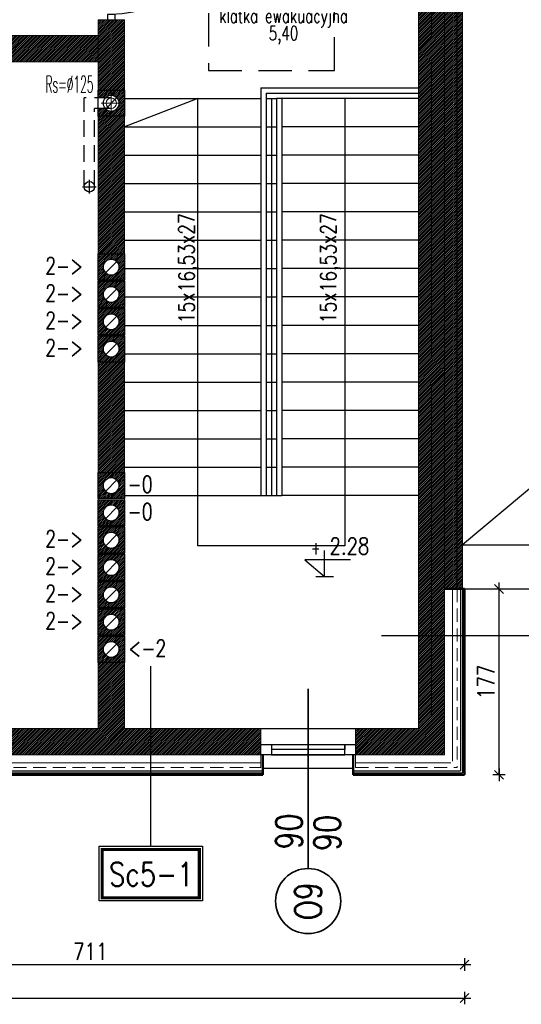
# Model space of a CAD drawing. Header units: inches. Extents: x 27484 to 71626, y -45113 to 39.
# Tile 178 of 256: x 35728 to 36206, y -26283 to -25346. Entities that reach past the tile are written whole.
import ezdxf
from ezdxf.enums import TextEntityAlignment as Align

# ---------------------------------------------------------------- set-up
doc = ezdxf.new("R2010")
doc.units = ezdxf.units.IN
doc.header["$LTSCALE"] = 50
doc.header["$MEASUREMENT"] = 0
for name, pattern in [('DASHED', [0.75, 0.5, -0.25]), ('DASHED2', [9.525, 6.35, -3.175]), ('KRE-PUN1', [2, 1, -0.5, 0, -0.5])]:
    doc.linetypes.add(name, pattern=pattern)
for name, color, linetype in [('0-KOTEW-POZ', 7, 'Continuous'), ('B-IKS', 4, 'Continuous'), ('B-IKS-OPIS', 4, 'Continuous'), ('B-IKS-OS', 4, 'KRE-PUN1'), ('B-IWE', 2, 'Continuous'), ('B-IWE-KAN', 7, 'Continuous'), ('dach-rynny', 3, 'Continuous'), ('KOTEW-POZ-OPIS', 2, 'Continuous'), ('KOTEW-POZ-OPIS1', 7, 'Continuous'), ('R-DIM', 6, 'Continuous'), ('R-MET-IWE', 2, 'Continuous'), ('R-MET-OKN-OPIS', 7, 'Continuous'), ('R-MET-OKN-OPIS-SYM', 2, 'Continuous'), ('R-MET-POM-OPIS', 7, 'Continuous'), ('R-MET-POM-OPIS-NR', 2, 'Continuous'), ('R-MET-POM-OPIS-POM', 7, 'Continuous'), ('R-MET-POZ', 7, 'Continuous'), ('R-MET-POZ-OPIS', 2, 'Continuous'), ('rz_wentylacja', 10, 'Continuous'), ('S-DRZ-', 7, 'Continuous'), ('S-DRZ-O', 7, 'Continuous'), ('S-DRZ-SKRZYD', 5, 'Continuous'), ('S-DRZ-WEGAR', 7, 'Continuous')]:
    doc.layers.add(name, color=color, linetype=linetype)
for name, color, linetype, lineweight in [('0-OPISY', 165, 'Continuous', 18), ('A-obwiednia proj.', 4, 'Continuous', 50), ('A-okna projektowane', 4, 'Continuous', 30), ('A-proj. styropian', 2, 'BATTING', 9), ('A-PRZERYW', 7, 'DASHED2', 18), ('A-rozbiórka', 8, 'DASHED', 15), ('A-SCIANY', 5, 'Continuous', 18), ('A-WID', 1, 'Continuous', 9), ('A-ść. istn.', 8, 'Continuous', 0), ('B-IWE-KS', 7, 'Continuous', 20), ('mat', 7, 'Continuous', 9), ('pr_opis', 2, 'Continuous', 25), ('R-MET-DRZ', 7, 'Continuous', 15), ('R-MET-OKN', 7, 'Continuous', 35)]:
    doc.layers.add(name, color=color, linetype=linetype, lineweight=lineweight)
doc.styles.add('MET_OKN', font='SIMPLEX.SHX')
doc.styles.add('MET_POM', font='simplex.shx')
doc.styles.add('MET_POZ', font='SIMPLEX')
doc.styles.add('MM_050', font='romans.shx', dxfattribs={"width": 0.8, "height": 16})
doc.styles.add('ROMANS', font='simplex.shx', dxfattribs={"width": 0.8, "height": 15})
doc.styles.get("Standard").update_dxf_attribs({"font": 'romans.shx'})
doc.styles.add('TOM', font='simplex.shx', dxfattribs={"width": 0.8, "height": 50})
doc.linetypes.add('BATTING', pattern='A,0.0001,-0.1,[134,ltypeshp.shx,S=0.1,R=0,X=-0.1,Y=0],-0.2,[134,ltypeshp.shx,S=0.1,R=180,X=0.1,Y=0],-0.1', length=0.4001)
doc.dimstyles.new('AM100', dxfattribs={"dimtxt": 0.18, "dimasz": 1, "dimexe": 0, "dimexo": 0, "dimgap": 0, "dimtad": 0, "dimdec": 4, "dimdsep": 46, "dimtxsty": 'MM_050', "dimblk1": 'W1', "dimblk2": 'W1', "dimsah": 1, "dimcen": 4, "dimse1": 1, "dimse2": 1, "dimclrd": 256, "dimclre": 256, "dimclrt": 2, "dimadec": 5, "dimazin": 0, "dimtfac": 0.444444, "dimtdec": 4, "dimtix": 1, "dimtmove": 2, "dimatfit": 3, "dimldrblk": 'W1', "dimfxl": 1, "dimtvp": 0.777778, "dimtolj": 1, "dimarcsym": 0})
pattern_1 = [(45, (31560.1443, -34930.5661), (-0.88388348, 0.88388348), [])]

# ---------------------------------------------------------------- blocks, each defined once
blk = doc.blocks.new('IKS00010')
at = {"layer": 'B-IKS'}
blk.add_circle((0, 0), 5, dxfattribs=at)
at = {"layer": 'B-IKS-OS'}
for p, q in [((-6.53, 0), (6.53, 0)), ((0, -6.53), (0, 6.53))]:
    blk.add_line(p, q, dxfattribs=at)
at = {"layer": 'B-IKS-OPIS', "width": 0.75}
blk.add_attdef('DIA', (3.95, 3.95), '', height=9, dxfattribs=at)
blk = doc.blocks.new('MPOM0239')
at = {"layer": 'R-MET-POM-OPIS', "style": 'MET_POM', "width": 0.7}
for tag, p in [('POS', (0, -0.225)), ('ARE', (0, -0.49))]:
    blk.add_attdef(tag, text='', height=0.2, dxfattribs=at).set_placement(p, align=Align.CENTER)
at = {"layer": 'R-MET-POM-OPIS', "style": 'MET_POM', "width": 0.7, "flags": 1}
blk.add_attdef('UNI', (0.246, -0.49), '', height=0.2, dxfattribs=at)
at = {"layer": 'R-MET-POM-OPIS-NR', "style": 'MET_POM', "width": 0.8}
blk.add_attdef('NR', text='', height=0.2, dxfattribs=at).set_placement((-0.003, 0.269), align=Align.CENTER)
at = {"layer": 'R-MET-POM-OPIS-POM', "style": 'MET_POM', "width": 0.7}
blk.add_attdef('POM', text='', height=0.2, dxfattribs=at).set_placement((0, 0.022), align=Align.CENTER)
blk = doc.blocks.new('IWE-KS')
at = {"layer": 'B-IWE-KS'}
for p, q in [((0, -9.75), (0, 9.75)), ((9.75, 0), (-9.75, 0))]:
    blk.add_line(p, q, dxfattribs=at)
blk.add_circle((0, 0), 5, dxfattribs=at)
at = {"layer": 'R-MET-IWE', "oblique": -180, "text_generation_flag": 6, "width": 0.464286}
blk.add_attdef('NR', text='', height=14.07, rotation=180, dxfattribs=at).set_placement((19.95, -0.12), align=Align.MIDDLE)
blk = doc.blocks.new('IWE0W')
at = {"layer": 'B-IWE-KAN'}
blk.add_lwpolyline([(0.854, 0.854, -1), (0.146, 0.146), (0.854, 0.854, 1), (0.146, 0.146)], format="xyb", dxfattribs=at)
blk = doc.blocks.new('IWE0W011')
at = {"layer": 'B-IWE'}
blk.add_lwpolyline([(0, 0), (25, 0), (25, 25), (0, 25), (0, 0)], dxfattribs=at)
at = {"xscale": 15, "yscale": 15, "zscale": 15}
blk.add_blockref('IWE0W', (5, 5), dxfattribs=at)
at = {"layer": 'R-MET-IWE', "width": 0.75}
blk.add_attdef('NR', text='', height=9.5, dxfattribs=at).set_placement((12.5, 37), align=Align.MIDDLE)
blk = doc.blocks.new('MET-OK')
at = {"layer": 'R-MET-OKN'}
blk.add_lwpolyline([(0, -42.9), (0, 42.9, 0.581818)], format="xyb", dxfattribs=at)
blk.add_circle((0, 66.1), 23.2, dxfattribs=at)
at = {"layer": 'R-MET-OKN-OPIS', "style": 'MET_OKN', "width": 0.8}
for tag, p in [('SO', (-4.22, 40.66)), ('HO', (22.97, 40.66))]:
    blk.add_attdef(tag, text='', height=18.75, rotation=90, dxfattribs=at).set_placement(p, align=Align.RIGHT)
at = {"layer": 'R-MET-OKN-OPIS-SYM', "style": 'MET_OKN', "width": 0.8}
blk.add_attdef('SYM', text='', height=18.75, rotation=90, dxfattribs=at).set_placement((9.38, 66.1), align=Align.CENTER)
blk = doc.blocks.new('M-POZ10')
at = {"layer": '0-KOTEW-POZ'}
blk.add_line((-0.133, 0), (0.133, 0), dxfattribs=at)
blk.add_lwpolyline([(0.392, 0.253), (-0.3, 0.253), (0, 0), (0, 0.393)], dxfattribs=at)
at = {"layer": 'KOTEW-POZ-OPIS', "style": 'MET_POZ', "width": 0.6}
blk.add_attdef('+/-', text='', height=0.2, dxfattribs=at).set_placement((-0.068, 0.334), align=Align.RIGHT)
at = {"layer": 'KOTEW-POZ-OPIS', "style": 'MET_POZ', "width": 0.8}
blk.add_attdef('H', (0.075, 0.334), '', height=0.25, dxfattribs=at)
at = {"layer": 'KOTEW-POZ-OPIS1', "style": 'MET_POZ', "oblique": 5, "width": 0.8}
blk.add_attdef('TXT', text='', height=0.2, dxfattribs=at).set_placement((0.075, 0.629), align=Align.CENTER)
at = {"layer": 'KOTEW-POZ-OPIS1', "style": 'MET_POZ'}
blk.add_attdef('XH', (0.075, 0.031), '', height=0.2, dxfattribs=at)
blk = doc.blocks.new('A$C0BC40F88')
at = {"layer": 'S-DRZ-'}
blk.add_arc((5.1, 101.8), 101.8, 270, 0, dxfattribs=at)
at = {"layer": 'S-DRZ-O'}
blk.add_line((56, 117.22), (56, 86.38), dxfattribs=at)
at = {"layer": 'S-DRZ-SKRZYD'}
blk.add_line((5.1, 101.8), (5.1, 0), dxfattribs=at)
at = {"layer": 'S-DRZ-WEGAR'}
for points in [[(0, 98.23), (5.1, 98.23), (5.1, 105.37), (0, 105.37)], [(106.9, 105.37), (112, 105.37), (112, 98.23), (106.9, 98.23)]]:
    blk.add_lwpolyline(points, close=True, dxfattribs=at)
blk = doc.blocks.new('W1')
for p, q in [((-6, 0), (6, 0)), ((-4.24, -4.24), (4.24, 4.24)), ((0, 6), (0, -6))]:
    blk.add_line(p, q)
blk = doc.blocks.new('*D179')
at = {"layer": 'Defpoints', "color": 0, "ltscale": 0.1, "transparency": 16777216}
for p in [(33013.48, -26064.97), (36151.48, -26064.97), (36151.48, -26277.42)]:
    blk.add_point(p, dxfattribs=at)
at = {"layer": 'R-DIM', "lineweight": -2, "ltscale": 0.1, "transparency": 16777216}
blk.add_line((33014.48, -26277.42), (36150.48, -26277.42), dxfattribs=at)
for p, rotation in [((33013.48, -26277.42), 179.9999999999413), ((36151.48, -26277.42), 359.9999999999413)]:
    blk.add_blockref('W1', p, dxfattribs=dict(at, rotation=rotation))
at = {"layer": 'R-DIM', "color": 2, "ltscale": 0.1, "transparency": 16777216, "insert": (34582.48, -26264.97), "char_height": 16, "attachment_point": 5, "style": 'MM_050'}
blk.add_mtext('\\A1;3138', dxfattribs=at)
blk = doc.blocks.new('*D185')
at = {"layer": 'Defpoints', "color": 0, "ltscale": 0.1, "transparency": 16777216}
for p in [(35438.48, -26062.97), (36151.48, -26064.97), (36151.48, -26245.58)]:
    blk.add_point(p, dxfattribs=at)
at = {"layer": 'R-DIM', "lineweight": -2, "ltscale": 0.1, "transparency": 16777216}
blk.add_line((35439.48, -26245.58), (36150.48, -26245.58), dxfattribs=at)
for p, rotation in [((35438.48, -26245.58), 179.9999999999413), ((36151.48, -26245.58), 359.9999999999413)]:
    blk.add_blockref('W1', p, dxfattribs=dict(at, rotation=rotation))
at = {"layer": 'R-DIM', "color": 2, "ltscale": 0.1, "transparency": 16777216, "insert": (35794.98, -26233.13), "char_height": 16, "attachment_point": 5, "style": 'MM_050'}
blk.add_mtext('\\A1;711', dxfattribs=at)
blk = doc.blocks.new('*D186')
at = {"layer": 'Defpoints', "color": 0, "ltscale": 0.1, "transparency": 16777216}
for p in [(36149.48, -25887.97), (36184.31, -25887.97), (36151.48, -26064.97)]:
    blk.add_point(p, dxfattribs=at)
at = {"layer": 'R-DIM', "lineweight": -2, "ltscale": 0.1, "transparency": 16777216}
blk.add_line((36184.31, -26063.97), (36184.31, -25888.97), dxfattribs=at)
for p, rotation in [((36184.31, -25887.97), 89.99999999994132), ((36184.31, -26064.97), 269.9999999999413)]:
    blk.add_blockref('W1', p, dxfattribs=dict(at, rotation=rotation))
at = {"layer": 'R-DIM', "color": 2, "ltscale": 0.1, "transparency": 16777216, "insert": (36171.87, -25976.47), "char_height": 16, "attachment_point": 5, "rotation": 90, "style": 'MM_050'}
blk.add_mtext('\\A1;177', dxfattribs=at)

msp = doc.modelspace()

# ---------------------------------------------------------------- hatches: boundary and pattern name
at = {"layer": 'A-ść. istn.', "ltscale": 0.1}
h = msp.add_hatch(dxfattribs=at)
h.set_pattern_fill('ANSI31', color=256, scale=10)
h.set_pattern_definition(pattern_1)
h.paths.add_polyline_path([(36119.98246, -25180.96968), (36107.48246, -25180.96968), (36107.48246, -25215.96968), (35827.48246, -25215.96968), (35827.48246, -25180.96968), (36104.98246, -25180.96968), (36104.98246, -25168.46968), (35814.98246, -25168.46968), (35814.98246, -25231.96968), (35827.48246, -25231.96968), (35827.48246, -25227.96968), (36107.48246, -25227.96968), (36107.48246, -25373.46968), (36119.98246, -25373.46968)])
h.paths.add_polyline_path([(36132.48246, -25180.96968), (36119.98246, -25180.96968), (36119.98246, -25373.46968), (36132.48246, -25373.46968)])
h = msp.add_hatch(dxfattribs=at)
h.set_pattern_fill('ANSI31', color=256, scale=10)
h.paths.add_polyline_path([(36149.48246, -25180.96968), (36132.48246, -25180.96968), (36132.48246, -25887.96968), (36149.48246, -25887.96968)])
h = msp.add_hatch(dxfattribs=at)
h.set_pattern_fill('ANSI31', color=256, scale=10)
h.set_pattern_definition(pattern_1)
h.paths.add_polyline_path([(35814.98246, -25345.96968), (35811.41246, -25345.96968), (35802.48246, -25345.96968), (35802.48246, -25360.96968), (35802.48246, -25373.46968), (35814.98246, -25373.46968)])
h.paths.add_polyline_path([(35827.48246, -25345.96968), (35814.98246, -25345.96968), (35814.98246, -25373.46968), (35827.48246, -25373.46968), (35827.48246, -25367.96968)])
h.paths.add_polyline_path([(35814.98246, -25373.46968), (35802.48246, -25373.46968), (35802.48246, -25385.96968), (35802.48246, -25412.96968), (35814.98246, -25412.96968)])
h.paths.add_polyline_path([(35827.48246, -25373.46968), (35814.98246, -25373.46968), (35814.98246, -25412.96968), (35827.48246, -25412.96968)])
h.paths.add_polyline_path([(35814.98246, -25437.96968), (35802.48246, -25437.96968), (35802.48246, -25568.96968), (35814.98246, -25568.96968)])
h.paths.add_polyline_path([(35827.48246, -25437.96968), (35814.98246, -25437.96968), (35814.98246, -25568.96968), (35827.48246, -25568.96968)])
h = msp.add_hatch(dxfattribs=at)
h.set_pattern_fill('ANSI31', color=256, scale=10)
h.set_pattern_definition(pattern_1)
h.paths.add_polyline_path([(33637.48246, -25360.96968), (33637.48246, -25373.46968), (33837.48246, -25373.46968), (33837.48246, -25369.89968), (33837.48246, -25360.96968)])
h.paths.add_polyline_path([(33837.48246, -25385.96968), (33837.48246, -25373.46968), (33637.48246, -25373.46968), (33637.48246, -25385.96968)])
h.paths.add_polyline_path([(34554.98246, -25373.46968), (34554.98246, -25385.96968), (34567.48246, -25385.96968), (34917.48246, -25385.96968), (34929.48246, -25385.96968), (35189.48246, -25385.96968), (35189.48246, -25373.46968)])
h.paths.add_polyline_path([(34554.98246, -25360.96968), (34554.98246, -25373.46968), (35189.48246, -25373.46968), (35189.48246, -25369.89968), (35189.48246, -25360.96968)])
h.paths.add_polyline_path([(35291.48246, -25373.46968), (35291.48246, -25377.03968), (35291.48246, -25385.96968), (35509.98246, -25385.96968), (35509.98246, -25373.46968)])
h.paths.add_polyline_path([(35291.48246, -25360.96968), (35291.48246, -25373.46968), (35509.98246, -25373.46968), (35509.98246, -25360.96968)])
h.paths.add_polyline_path([(35509.98246, -25360.96968), (35509.98246, -25373.46968), (35802.48246, -25373.46968), (35802.48246, -25360.96968)])
h.paths.add_polyline_path([(35802.48246, -25385.96968), (35802.48246, -25373.46968), (35509.98246, -25373.46968), (35509.98246, -25385.96968), (35522.48246, -25385.96968)])
h.paths.add_polyline_path([(34161.48246, -25373.46968), (34161.48246, -25385.96968), (34554.98246, -25385.96968), (34554.98246, -25373.46968)])
h.paths.add_polyline_path([(34161.48246, -25360.96968), (34161.48246, -25373.46968), (34554.98246, -25373.46968), (34554.98246, -25360.96968)])
h = msp.add_hatch(dxfattribs=at)
h.set_pattern_fill('ANSI31', color=256, scale=10)
h.set_pattern_definition(pattern_1)
h.paths.add_polyline_path([(36119.98246, -25373.46968), (36107.48246, -25373.46968), (36107.48246, -25680.81523), (36119.98246, -25680.81523)])
h.paths.add_polyline_path([(36132.48246, -25373.46968), (36119.98246, -25373.46968), (36119.98246, -25680.81523), (36132.48246, -25680.81523)])
h = msp.add_hatch(dxfattribs=at)
h.set_pattern_fill('ANSI31', color=256, scale=10)
h.set_pattern_definition(pattern_1)
h.paths.add_polyline_path([(35814.98246, -25412.96968), (35802.48246, -25412.96968), (35802.48246, -25420.42708), (35809.43069, -25420.42708, -0.211423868), (35814.98246, -25417.96968), (35814.98246, -25415.72259)])
h.paths.add_polyline_path([(35827.48246, -25412.96968), (35814.98246, -25412.96968), (35814.98246, -25415.72259), (35814.98246, -25417.96968, -0.198912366), (35820.28576, -25420.16638, -0.668178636), (35814.98246, -25432.96968), (35814.98246, -25435.21677), (35814.98246, -25437.96968), (35827.48246, -25437.96968)])
h.paths.add_polyline_path([(35814.98246, -25432.96968, -0.198912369), (35809.67916, -25430.77298, -0.014561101), (35809.37946, -25430.4553), (35802.48246, -25430.4553), (35802.48246, -25437.96968), (35814.98246, -25437.96968), (35814.98246, -25435.21677)])
h = msp.add_hatch(dxfattribs=at)
h.set_pattern_fill('ANSI31', color=256, scale=10)
h.set_pattern_definition(pattern_1)
h.paths.add_polyline_path([(35814.98246, -25568.96968), (35802.48246, -25568.96968), (35802.48246, -25593.96968), (35814.98246, -25593.96968), (35814.98246, -25588.96968, -0.198912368), (35809.67916, -25586.77298, -0.668178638), (35814.98246, -25573.96968)])
h.paths.add_polyline_path([(35827.48246, -25568.96968), (35814.98246, -25568.96968), (35814.98246, -25573.96968, -0.198912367), (35820.28576, -25576.16638, -0.668178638), (35814.98246, -25588.96968), (35814.98246, -25593.96968), (35827.48246, -25593.96968)])
h.paths.add_polyline_path([(35827.48246, -25594.96968), (35814.98246, -25594.96968), (35814.98246, -25599.96968, -0.198912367), (35820.28576, -25602.16638, -0.668178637), (35814.98246, -25614.96968), (35814.98246, -25619.96968), (35827.48246, -25619.96968)])
h.paths.add_polyline_path([(35814.98246, -25594.96968), (35802.48246, -25594.96968), (35802.48246, -25619.96968), (35814.98246, -25619.96968), (35814.98246, -25614.96968, -0.198912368), (35809.67916, -25612.77298, -0.668178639), (35814.98246, -25599.96968)])
h.paths.add_polyline_path([(35814.98246, -25625.96968), (35814.98246, -25620.96968), (35802.48246, -25620.96968), (35802.48246, -25645.96968), (35814.98246, -25645.96968), (35814.98246, -25640.96968, -0.198912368), (35809.67916, -25638.77298, -0.668178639)])
h.paths.add_polyline_path([(35827.48246, -25620.96968), (35814.98246, -25620.96968), (35814.98246, -25625.96968, -0.198912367), (35820.28576, -25628.16638, -0.668178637), (35814.98246, -25640.96968), (35814.98246, -25645.96968), (35827.48246, -25645.96968)])
h.paths.add_polyline_path([(35827.48246, -25646.96968), (35814.98246, -25646.96968), (35814.98246, -25651.96968, -0.198912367), (35820.28576, -25654.16638, -0.668178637), (35814.98246, -25666.96968), (35814.98246, -25671.96968), (35827.48246, -25671.96968)])
h.paths.add_polyline_path([(35814.98246, -25646.96968), (35802.48246, -25646.96968), (35802.48246, -25671.96968), (35814.98246, -25671.96968), (35814.98246, -25666.96968, -0.198912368), (35809.67916, -25664.77298, -0.668178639), (35814.98246, -25651.96968)])
h = msp.add_hatch(dxfattribs=at)
h.set_pattern_fill('ANSI31', color=256, scale=10)
h.set_pattern_definition(pattern_1)
h.paths.add_polyline_path([(35814.98246, -25671.96968), (35802.48246, -25671.96968), (35802.48246, -25776.96968), (35814.98246, -25776.96968)])
h.paths.add_polyline_path([(35827.48246, -25671.96968), (35814.98246, -25671.96968), (35814.98246, -25776.96968), (35827.48246, -25776.96968)])
h = msp.add_hatch(dxfattribs=at)
h.set_pattern_fill('ANSI31', color=256, scale=10)
h.set_pattern_definition(pattern_1)
h.paths.add_polyline_path([(36119.98246, -25680.81523), (36107.48246, -25680.81523), (36107.48246, -25863.46968), (36119.98246, -25863.46968)])
h.paths.add_polyline_path([(36132.48246, -25680.81523), (36119.98246, -25680.81523), (36119.98246, -25863.46968), (36132.48246, -25863.46968)])
h.paths.add_polyline_path([(36119.98246, -25863.46968), (36107.48246, -25863.46968), (36107.48246, -26020.96968), (36047.48513, -26020.96968), (36047.48513, -26033.46968), (36119.98246, -26033.46968)])
h.paths.add_polyline_path([(36132.48246, -25863.46968), (36119.98246, -25863.46968), (36119.98246, -26033.46968), (36132.48246, -26033.46968)])
h.paths.add_polyline_path([(36119.98246, -26033.46968), (36047.48513, -26033.46968), (36047.48513, -26045.96968), (36119.98246, -26045.96968)])
h.paths.add_polyline_path([(36132.48246, -26033.46968), (36119.98246, -26033.46968), (36119.98246, -26045.96968), (36132.48246, -26045.96968)])
h = msp.add_hatch(dxfattribs=at)
h.set_pattern_fill('ANSI31', color=256, scale=10)
h.set_pattern_definition(pattern_1)
h.paths.add_polyline_path([(35814.98246, -25776.96968), (35802.48246, -25776.96968), (35802.48246, -25801.96968), (35814.98246, -25801.96968), (35814.98246, -25796.96968, -0.198912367), (35809.67916, -25794.77298, -0.668178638), (35814.98246, -25781.96968)])
h.paths.add_polyline_path([(35827.48246, -25776.96968), (35814.98246, -25776.96968), (35814.98246, -25781.96968, -0.198912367), (35820.28576, -25784.16638, -0.668178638), (35814.98246, -25796.96968), (35814.98246, -25801.96968), (35827.48246, -25801.96968)])
h.paths.add_polyline_path([(35827.48246, -25802.96968), (35814.98246, -25802.96968), (35814.98246, -25807.96968, -0.198912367), (35820.28576, -25810.16638, -0.668178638), (35814.98246, -25822.96968), (35814.98246, -25827.96968), (35827.48246, -25827.96968)])
h.paths.add_polyline_path([(35814.98246, -25802.96968), (35802.48246, -25802.96968), (35802.48246, -25827.96968), (35814.98246, -25827.96968), (35814.98246, -25822.96968, -0.198912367), (35809.67916, -25820.77298, -0.668178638), (35814.98246, -25807.96968)])
h.paths.add_polyline_path([(35814.98246, -25828.96968), (35802.48246, -25828.96968), (35802.48246, -25853.96968), (35814.98246, -25853.96968), (35814.98246, -25848.96968, -0.198912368), (35809.67916, -25846.77298, -0.668178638), (35814.98246, -25833.96968)])
h.paths.add_polyline_path([(35827.48246, -25828.96968), (35814.98246, -25828.96968), (35814.98246, -25833.96968, -0.198912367), (35820.28576, -25836.16638, -0.668178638), (35814.98246, -25848.96968), (35814.98246, -25853.96968), (35827.48246, -25853.96968)])
h.paths.add_polyline_path([(35827.48246, -25854.96968), (35814.98246, -25854.96968), (35814.98246, -25859.96968, -0.198912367), (35820.28576, -25862.16638, -0.668178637), (35814.98246, -25874.96968), (35814.98246, -25879.96968), (35827.48246, -25879.96968)])
h.paths.add_polyline_path([(35814.98246, -25859.96968), (35814.98246, -25854.96968), (35802.48246, -25854.96968), (35802.48246, -25879.96968), (35814.98246, -25879.96968), (35814.98246, -25874.96968, -0.198912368), (35809.67916, -25872.77298, -0.668178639)])
h.paths.add_polyline_path([(35814.98246, -25880.96968), (35802.48246, -25880.96968), (35802.48246, -25905.96968), (35814.98246, -25905.96968), (35814.98246, -25900.96968, -0.198912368), (35809.67916, -25898.77298, -0.668178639), (35814.98246, -25885.96968)])
h.paths.add_polyline_path([(35827.48246, -25880.96968), (35814.98246, -25880.96968), (35814.98246, -25885.96968, -0.198912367), (35820.28576, -25888.16638, -0.668178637), (35814.98246, -25900.96968), (35814.98246, -25905.96968), (35827.48246, -25905.96968)])
h.paths.add_polyline_path([(35827.48246, -25906.96968), (35814.98246, -25906.96968), (35814.98246, -25911.96968, -0.198912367), (35820.28576, -25914.16638, -0.668178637), (35814.98246, -25926.96968), (35814.98246, -25931.96968), (35827.48246, -25931.96968)])
h.paths.add_polyline_path([(35814.98246, -25911.96968), (35814.98246, -25906.96968), (35802.48246, -25906.96968), (35802.48246, -25931.96968), (35814.98246, -25931.96968), (35814.98246, -25926.96968, -0.198912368), (35809.67916, -25924.77298, -0.668178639)])
h.paths.add_polyline_path([(35814.98246, -25937.96968), (35814.98246, -25932.96968), (35802.48246, -25932.96968), (35802.48246, -25957.96968), (35814.98246, -25957.96968), (35814.98246, -25952.96968, -0.198912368), (35809.67916, -25950.77298, -0.668178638)])
h.paths.add_polyline_path([(35827.48246, -25932.96968), (35814.98246, -25932.96968), (35814.98246, -25937.96968, -0.198912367), (35820.28576, -25940.16638, -0.668178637), (35814.98246, -25952.96968), (35814.98246, -25957.96968), (35827.48246, -25957.96968)])
h = msp.add_hatch(dxfattribs=at)
h.set_pattern_fill('ANSI31', color=256, scale=10)
h.set_pattern_definition(pattern_1)
h.paths.add_polyline_path([(35957.48513, -26020.96968), (35852.55688, -26020.96968), (35852.55688, -26033.46968), (35957.48513, -26033.46968)])
h.paths.add_polyline_path([(35957.48513, -26033.46968), (35852.55688, -26033.46968), (35852.55688, -26045.96968), (35957.48513, -26045.96968)])
h.paths.add_polyline_path([(35852.55688, -26033.46968), (35814.98246, -26033.46968), (35814.98246, -26045.96968), (35852.55688, -26045.96968)])
h.paths.add_polyline_path([(35852.55688, -26020.96968), (35827.48246, -26020.96968), (35827.48246, -25957.96968), (35814.98246, -25957.96968), (35814.98246, -26033.46968), (35852.55688, -26033.46968)])
h.paths.add_polyline_path([(35814.98246, -25957.96968), (35802.48246, -25957.96968), (35802.48246, -26020.96968), (35522.48246, -26020.96968), (35522.48246, -26019.96968), (35509.98246, -26019.96968), (35509.98246, -26033.46968), (35814.98246, -26033.46968)])
h.paths.add_polyline_path([(35814.98246, -26033.46968), (35509.98246, -26033.46968), (35509.98246, -26045.96968), (35814.98246, -26045.96968)])

# ---------------------------------------------------------------- linework, layer by layer
at = {"layer": 'A-obwiednia proj.', "ltscale": 3}
for p, q in [((36151.48246, -25887.96968), (36132.48246, -25887.96968)), ((36151.48246, -25887.96968), (36151.48246, -26064.96968)), ((35959.48513, -26064.96968), (35959.48513, -26045.96968)), ((36045.48513, -26064.96968), (36045.48513, -26045.96968)), ((35438.47979, -26064.96968), (35959.48513, -26064.96968)), ((36045.48513, -26064.96968), (36151.48246, -26064.96968))]:
    msp.add_line(p, q, dxfattribs=at)
at = {"layer": 'A-okna projektowane'}
msp.add_lwpolyline([(35957.48513, -26035.96968), (36047.48513, -26035.96968), (36047.48513, -26045.96968), (35957.48513, -26045.96968), (35957.48513, -26035.96968), (35967.48513, -26035.96968), (35967.48513, -26045.96968), (36037.48513, -26045.96968), (36037.48513, -26035.96968), (36037.48513, -26040.96968), (35967.48513, -26040.96968), (35967.48513, -26040.96968), (35967.48513, -26040.96968), (35967.48513, -26040.96968)], dxfattribs=at)
at = {"layer": 'A-proj. styropian', "ltscale": 0.3}
for p, q in [((36139.98246, -25887.96968), (36139.98246, -26051.96968)), ((36047.48513, -26053.46968), (36138.48246, -26053.46968))]:
    msp.add_line(p, q, dxfattribs=at)
msp.add_lwpolyline([(35957.48513, -26053.46968), (35440.48113, -26053.46968)], dxfattribs=at)
at = {"layer": 'A-PRZERYW', "lineweight": -3, "ltscale": 0.1}
msp.add_lwpolyline([(35907.48246, -25394.46968), (36027.48246, -25394.46968), (36027.48246, -25244.46968), (35907.48246, -25244.46968)], close=True, dxfattribs=at)
at = {"layer": 'A-rozbiórka', "ltscale": 0.5}
for p, q in [((36144.48246, -25887.96968), (36144.48246, -26057.96968)), ((35440.48246, -26057.96968), (35957.48513, -26057.96968)), ((36047.48513, -26057.96968), (36144.48246, -26057.96968))]:
    msp.add_line(p, q, dxfattribs=at)
at = {"layer": 'A-SCIANY', "ltscale": 3}
for p, q in [((36149.48246, -25887.96968), (36149.48246, -25197.96968)), ((36107.48246, -26020.96968), (36107.48246, -25227.96968)), ((35802.48246, -25360.96968), (35802.48246, -25345.96968)), ((35802.48246, -25345.96968), (35827.48246, -25345.96968)), ((35827.48246, -25803.96968), (35827.48246, -25345.96968)), ((35291.48246, -25360.96968), (35802.48246, -25360.96968)), ((35827.48246, -25367.96968), (35827.48246, -26020.96968)), ((35522.48246, -25385.96968), (35802.48246, -25385.96968)), ((35802.48246, -26020.96968), (35802.48246, -25385.96968)), ((35522.48246, -26020.96968), (35802.48246, -26020.96968)), ((35827.48246, -26020.96968), (35957.48513, -26020.96968)), ((35957.48513, -26045.96968), (35957.48513, -26020.96968)), ((36047.48513, -26020.96968), (36107.48246, -26020.96968)), ((36047.48513, -26045.96968), (36047.48513, -26020.96968))]:
    msp.add_line(p, q, dxfattribs=at)
at = {"layer": 'A-WID', "lineweight": -2}
for p, q in [((35957.48246, -25410.96968), (35957.48246, -25798.96968)), ((35957.48246, -25410.96968), (36107.48246, -25410.96968)), ((35827.48246, -25420.96968), (35957.48246, -25420.96968)), ((35897.48246, -25420.96968), (35827.48246, -25447.96968)), ((35897.48246, -25846.96968), (35897.48246, -25420.96968)), ((35962.48246, -25415.96968), (35962.48246, -25798.96968)), ((35962.48246, -25415.96968), (36107.48246, -25415.96968)), ((35962.48246, -25420.96968), (35972.48246, -25420.96968)), ((35967.48246, -25420.96968), (35967.48246, -25798.96968)), ((36107.48246, -25420.96968), (35972.48246, -25420.96968)), ((35972.48246, -25420.96968), (35972.48246, -25798.96968)), ((35977.48246, -25420.96968), (35977.48246, -25798.96968)), ((35977.48246, -25420.96968), (35977.48246, -25798.96968)), ((36037.48246, -25420.96968), (36037.48246, -25846.96968)), ((35827.48246, -25447.96968), (35957.48246, -25447.96968)), ((35962.48246, -25447.96968), (35972.48246, -25447.96968)), ((36107.48246, -25447.96968), (35977.48246, -25447.96968)), ((35827.48246, -25474.96968), (35957.48246, -25474.96968)), ((35962.48246, -25474.96968), (35972.48246, -25474.96968)), ((36107.48246, -25474.96968), (35977.48246, -25474.96968)), ((35827.48246, -25501.96968), (35957.48246, -25501.96968)), ((35962.48246, -25501.96968), (35972.48246, -25501.96968)), ((36107.48246, -25501.96968), (35977.48246, -25501.96968)), ((35827.48246, -25528.96968), (35957.48246, -25528.96968)), ((35962.48246, -25528.96968), (35972.48246, -25528.96968)), ((36107.48246, -25528.96968), (35977.48246, -25528.96968)), ((35827.48246, -25555.96968), (35957.48246, -25555.96968)), ((35962.48246, -25555.96968), (35972.48246, -25555.96968)), ((36107.48246, -25555.96968), (35977.48246, -25555.96968)), ((35827.48246, -25582.96968), (35957.48246, -25582.96968)), ((35962.48246, -25582.96968), (35972.48246, -25582.96968)), ((36052.48246, -25582.96968), (35977.48246, -25582.96968)), ((36107.48246, -25582.96968), (36052.48246, -25582.96968)), ((35827.48246, -25609.96968), (35957.48246, -25609.96968)), ((35962.48246, -25609.96968), (35972.48246, -25609.96968)), ((36107.48246, -25609.96968), (35977.48246, -25609.96968)), ((35827.48246, -25636.96968), (35957.48246, -25636.96968)), ((35962.48246, -25636.96968), (35972.48246, -25636.96968)), ((36107.48246, -25636.96968), (35977.48246, -25636.96968)), ((35827.48246, -25663.96968), (35957.48246, -25663.96968)), ((35962.48246, -25663.96968), (35972.48246, -25663.96968)), ((36107.48246, -25663.96968), (35977.48246, -25663.96968)), ((35827.48246, -25690.96968), (35957.48246, -25690.96968)), ((35962.48246, -25690.96968), (35972.48246, -25690.96968)), ((36107.48246, -25690.96968), (35977.48246, -25690.96968)), ((35827.48246, -25717.96968), (35957.48246, -25717.96968)), ((35962.48246, -25717.96968), (35972.48246, -25717.96968)), ((36107.48246, -25717.96968), (35977.48246, -25717.96968)), ((35827.48246, -25744.96968), (35957.48246, -25744.96968)), ((35962.48246, -25744.96968), (35972.48246, -25744.96968)), ((36107.48246, -25744.96968), (35977.48246, -25744.96968)), ((35827.48246, -25771.96968), (35957.48246, -25771.96968)), ((35962.48246, -25771.96968), (35972.48246, -25771.96968)), ((36107.48246, -25771.96968), (35977.48246, -25771.96968)), ((35827.48246, -25798.96968), (35977.48246, -25798.96968)), ((36107.48246, -25798.96968), (35977.48246, -25798.96968)), ((36037.48246, -25846.96968), (35897.48246, -25846.96968)), ((36149.48246, -25845.96968), (37207.48246, -25845.96968)), ((36149.48246, -25887.96968), (37249.48246, -25887.96968)), ((35957.48513, -26020.96968), (36047.48513, -26020.96968)), ((36045.48513, -26058.96968), (35959.48513, -26058.96968))]:
    msp.add_line(p, q, dxfattribs=at)
at = {"layer": 'B-IKS', "linetype": 'DASHED2', "ltscale": 0.05}
for p, q in [((35789.12437, -25505.06241), (35789.12437, -25420.42708)), ((35814.98246, -25420.42708), (35789.12437, -25420.42708)), ((35799.12437, -25505.06241), (35799.12437, -25430.4553)), ((35814.98246, -25430.4553), (35799.12437, -25430.4553))]:
    msp.add_line(p, q, dxfattribs=at)
at = {"layer": 'dach-rynny', "ltscale": 0.1}
msp.add_line((36577.48246, -25488.25071), (36149.48246, -25845.96968), dxfattribs=at)
at = {"layer": 'mat'}
for p, q in [((36132.48246, -25180.96968), (36132.48246, -26045.96968)), ((35957.48513, -26045.96968), (35440.48246, -26045.96968)), ((35957.48513, -26057.96968), (35957.48513, -26045.96968)), ((36132.48246, -26045.96968), (36047.48513, -26045.96968)), ((36047.48513, -26057.96968), (36047.48513, -26045.96968))]:
    msp.add_line(p, q, dxfattribs=at)
at = {"layer": 'mat', "lineweight": -3}
for p, q in [((36144.48246, -25887.96968), (36144.48246, -25180.96968)), ((36147.48246, -25887.96968), (36147.48246, -26060.96968)), ((36149.48246, -25887.96968), (36149.48246, -26062.96968)), ((35438.47979, -26060.96968), (35959.48513, -26060.96968)), ((36045.48513, -26060.96968), (36147.48246, -26060.96968)), ((35438.47979, -26062.96968), (35959.48513, -26062.96968)), ((36045.48513, -26062.96968), (36149.48246, -26062.96968))]:
    msp.add_line(p, q, dxfattribs=at)
at = {"layer": 'mat', "ltscale": 0.1}
msp.add_line((35802.48246, -25360.96968), (35802.48246, -25385.96968), dxfattribs=at)
at = {"layer": 'pr_opis', "ltscale": 30}
for p, q in [((36237.26842, -25932.53157), (36072.24757, -25932.52635)), ((35852.55688, -26132.94941), (35852.55688, -25961.47591))]:
    msp.add_line(p, q, dxfattribs=at)
msp.add_lwpolyline([(35803.29337, -26132.94857), (35901.82038, -26132.95026), (35901.81873, -26185.04679), (35803.29172, -26185.04509)], close=True, dxfattribs=at)
at = {"layer": 'pr_opis', "ltscale": 30, "const_width": 3}
msp.add_lwpolyline([(35806.29328, -26135.94866), (35898.82028, -26135.95017), (35898.81883, -26182.04669), (35806.29182, -26182.04519)], close=True, dxfattribs=at)
at = {"layer": 'R-MET-OKN'}
msp.add_line((36002.48513, -26062.96968), (36002.48513, -25982.96968), dxfattribs=at)

# ---------------------------------------------------------------- block references
at = {"layer": 'B-IKS'}
msp.add_blockref('IKS00010', (35794.12437, -25505.06241), dxfattribs=at)
at = {"layer": 'R-MET-DRZ', "xscale": -1, "rotation": 90}
msp.add_blockref('A$C0BC40F88', (35916.78245, -25233.96968), dxfattribs=at)
at = {"layer": 'R-MET-IWE'}
ref = msp.add_blockref('IWE-KS', (35814.98246, -25425.46968), dxfattribs=dict(at, zscale=1.25))
ref.add_attrib('NR', 'Rs=%%c125', dxfattribs={"height": 16, "rotation": 180, "text_generation_flag": 6, "width": 0.464286}).set_placement((35775.14185, -25407.43917), align=Align.MIDDLE)
at = {"layer": 'R-MET-OKN'}
ref = msp.add_blockref('MET-OK', (36002.48513, -26096.80632), dxfattribs=dict(at, xscale=-1.336499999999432, yscale=1.336499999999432, zscale=1.3365, rotation=180))
ref.add_attrib('SYM', 'O9', dxfattribs={"layer": 'R-MET-OKN-OPIS-SYM', "height": 25.059375, "rotation": 90, "style": 'MET_OKN', "width": 0.8}).set_placement((36015.01482, -26185.15394), align=Align.CENTER)
ref.add_attrib('SO', '90', dxfattribs={"layer": 'R-MET-OKN-OPIS', "height": 25.059375, "rotation": 90, "style": 'MET_OKN', "width": 0.8}).set_placement((35996.84677, -26101.74218), align=Align.RIGHT)
ref.add_attrib('HO', '90', dxfattribs={"layer": 'R-MET-OKN-OPIS', "height": 25.059375, "rotation": 90, "style": 'MET_OKN', "width": 0.8}).set_placement((36033.18287, -26103.13544), align=Align.RIGHT)
at = {"layer": 'R-MET-POM-OPIS'}
ref = msp.add_blockref('MPOM0239', (35979.03006, -25350.48723), dxfattribs=dict(at, xscale=67.20000000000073, yscale=67.20000000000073, zscale=67.20000000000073))
ref.add_attrib('NR', '2/3', dxfattribs={"layer": 'R-MET-POM-OPIS-NR', "height": 18.816, "style": 'MET_POM', "width": 0.8}).set_placement((35978.83971, -25324.69099), align=Align.CENTER)
ref.add_attrib('ARE', '5,40', dxfattribs={"height": 13.44, "style": 'MET_POM', "width": 0.7}).set_placement((35979.03006, -25365.60546), align=Align.CENTER)
ref.add_attrib('POM', 'klatka ewakuacyjna', dxfattribs={"layer": 'R-MET-POM-OPIS-POM', "height": 13.44, "style": 'MET_POM', "width": 0.7}).set_placement((35979.03006, -25348.98718), align=Align.CENTER)
at = {"layer": 'R-MET-POZ'}
ref = msp.add_blockref('M-POZ10', (36018.20068, -25876.08385), dxfattribs=dict(at, xscale=63, yscale=63, zscale=63, rotation=359.9999999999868))
ref.add_attrib('+/-', '+', dxfattribs={"layer": 'R-MET-POZ-OPIS', "height": 12.6, "style": 'MET_POZ', "width": 0.6}).set_placement((36013.89661, -25855.0489), align=Align.RIGHT)
ref.add_attrib('H', '2.28', (36022.9362, -25855.0489), dxfattribs={"layer": 'R-MET-POZ-OPIS', "height": 15.75, "style": 'MET_POZ', "width": 0.8})
at = {"layer": 'rz_wentylacja', "xscale": -1, "rotation": 90}
msp.add_blockref('IWE0W011', (35827.48246, -25412.96968), dxfattribs=at)
at = {"layer": 'rz_wentylacja'}
ref = msp.add_blockref('IWE0W011', (35827.48246, -25568.96968), dxfattribs=dict(at, xscale=-1, rotation=90))
ref.add_attrib('NR', '2->', (35752.09295, -25588.32538), dxfattribs={"layer": 'R-MET-IWE', "height": 16, "width": 0.75})
ref = msp.add_blockref('IWE0W011', (35827.48246, -25594.96968), dxfattribs=dict(at, xscale=-1, rotation=90))
ref.add_attrib('NR', '2->', (35752.09295, -25614.32538), dxfattribs={"layer": 'R-MET-IWE', "height": 16, "width": 0.75})
ref = msp.add_blockref('IWE0W011', (35827.48246, -25620.96968), dxfattribs=dict(at, xscale=-1, rotation=90))
ref.add_attrib('NR', '2->', (35752.09295, -25640.32538), dxfattribs={"layer": 'R-MET-IWE', "height": 16, "width": 0.75})
ref = msp.add_blockref('IWE0W011', (35827.48246, -25646.96968), dxfattribs=dict(at, xscale=-1, rotation=90))
ref.add_attrib('NR', '2->', (35752.09295, -25666.32538), dxfattribs={"layer": 'R-MET-IWE', "height": 16, "width": 0.75})
ref = msp.add_blockref('IWE0W011', (35827.48246, -25776.96968), dxfattribs=dict(at, xscale=-1, rotation=90))
ref.add_attrib('NR', '-0', (35830.67944, -25796.32538), dxfattribs={"layer": 'R-MET-IWE', "height": 16, "width": 0.75})
ref = msp.add_blockref('IWE0W011', (35827.48246, -25802.96968), dxfattribs=dict(at, xscale=-1, rotation=90))
ref.add_attrib('NR', '-0', (35830.67944, -25822.32538), dxfattribs={"layer": 'R-MET-IWE', "height": 16, "width": 0.75})
ref = msp.add_blockref('IWE0W011', (35827.48246, -25828.96968), dxfattribs=dict(at, xscale=-1, rotation=90))
ref.add_attrib('NR', '2->', (35752.09295, -25848.32538), dxfattribs={"layer": 'R-MET-IWE', "height": 16, "width": 0.75})
ref = msp.add_blockref('IWE0W011', (35827.48246, -25854.96968), dxfattribs=dict(at, xscale=-1, rotation=90))
ref.add_attrib('NR', '2->', (35752.09295, -25874.32538), dxfattribs={"layer": 'R-MET-IWE', "height": 16, "width": 0.75})
ref = msp.add_blockref('IWE0W011', (35827.48246, -25880.96968), dxfattribs=dict(at, xscale=-1, rotation=90))
ref.add_attrib('NR', '2->', (35752.09295, -25900.32538), dxfattribs={"layer": 'R-MET-IWE', "height": 16, "width": 0.75})
ref = msp.add_blockref('IWE0W011', (35827.48246, -25906.96968), dxfattribs=dict(at, xscale=-1, rotation=90))
ref.add_attrib('NR', '2->', (35752.09295, -25926.32538), dxfattribs={"layer": 'R-MET-IWE', "height": 16, "width": 0.75})
ref = msp.add_blockref('IWE0W011', (35827.48246, -25932.96968), dxfattribs=dict(at, xscale=-1, rotation=90))
ref.add_attrib('NR', '<-2', (35831.38769, -25952.32538), dxfattribs={"layer": 'R-MET-IWE', "height": 16, "width": 0.75})

# ---------------------------------------------------------------- texts
at = {"layer": '0-OPISY', "color": 2, "char_height": 15, "width": 175.0427759, "attachment_point": 1, "rotation": 90.02851314, "style": 'TOM'}
for insert in [(35879.19985, -25635.09335), (36014.19985, -25635.09335)]:
    msp.add_mtext('15x16,53x27', dxfattribs=dict(at, insert=insert))
at = {"layer": 'pr_opis', "insert": (35853.07974, -26170.8104), "char_height": 22.5, "width": 938.3331854, "attachment_point": 8, "rotation": 359.99818662, "style": 'ROMANS'}
msp.add_mtext('Sc5-1', dxfattribs=at)

# ---------------------------------------------------------------- dimensions: what is measured, and where the dimension line sits
at = {"layer": 'R-DIM', "ltscale": 0.1}
dim = msp.add_linear_dim(base=(36184.31343, -25887.96968), p1=(36151.48246, -26064.96968), p2=(36149.48246, -25887.96968), angle=90, dimstyle='AM100', dxfattribs=at)
dim.commit()
dim.dimension.update_dxf_attribs({"geometry": '*D186', "text_midpoint": (36171.86899, -25976.46968)})
dim = msp.add_linear_dim(base=(36151.48246, -26277.41763), p1=(33013.48246, -26064.96968), p2=(36151.48246, -26064.96968), dimstyle='AM100', dxfattribs=at)
dim.commit()
dim.dimension.update_dxf_attribs({"geometry": '*D179', "text_midpoint": (34582.48246, -26264.97318)})
dim = msp.add_linear_dim(base=(36151.48246, -26245.57667), p1=(35438.47979, -26062.96968), p2=(36151.48246, -26064.96968), text='711', dimstyle='AM100', dxfattribs=at)
dim.commit()
dim.dimension.update_dxf_attribs({"geometry": '*D185', "text_midpoint": (35794.98113, -26233.13223)})

doc.saveas('drawing.dxf')
